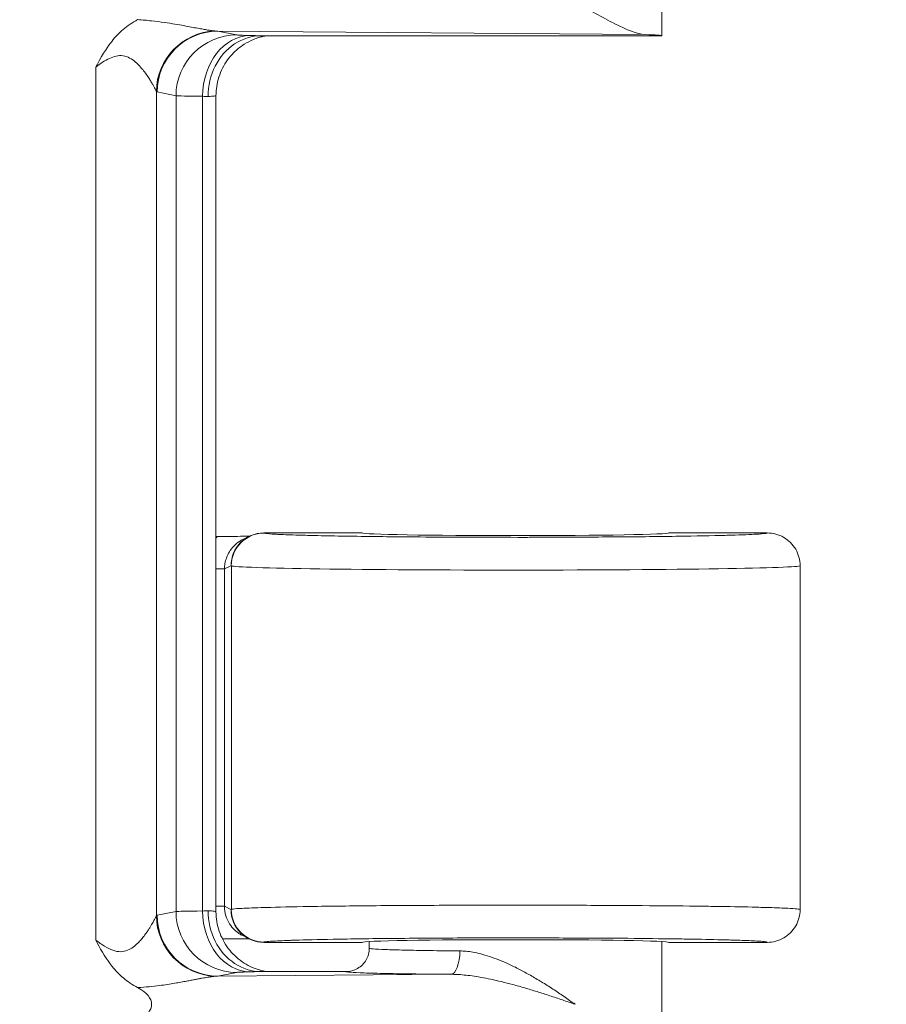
# Model space of a CAD drawing. Header units: inches. Extents: x 0 to 153, y 3 to 96.
# Tile 87 of 132: x 129.265 to 130.19, y 42.54 to 43.593. Entities that reach past the tile are written whole.
import ezdxf

# ---------------------------------------------------------------- set-up
doc = ezdxf.new("R2010")
doc.units = ezdxf.units.IN
doc.header["$LTSCALE"] = 4.5
doc.header["$MEASUREMENT"] = 0
for name, color, linetype, lineweight in [('Dimension (ANSI)', 7, 'Continuous', 9), ('Visible (ANSI)', 7, 'Continuous', 18), ('Visible Narrow (ANSI)', 7, 'Continuous', 5)]:
    doc.layers.add(name, color=color, linetype=linetype, lineweight=lineweight)
doc.styles.add('Note Text (ANSI)', font='arial.ttf')
doc.dimstyles.new('.XXX', dxfattribs={"dimscale": 4.5, "dimtxt": 0.095, "dimasz": 0.125, "dimexe": 0.1875, "dimexo": 0.063, "dimgap": 0.0625, "dimtad": 0, "dimtih": 1, "dimtoh": 1, "dimdec": 3, "dimrnd": 1e-08, "dimzin": 0, "dimdsep": 46, "dimtxsty": 'Note Text (ANSI)', "dimblk": 'Filled-1', "dimcen": 0.09, "dimdle": 0.45, "dimclrd": 256, "dimclre": 256, "dimclrt": 256, "dimadec": 0, "dimazin": 1, "dimtfac": 1.263158, "dimtofl": 0, "dimtmove": 0, "dimatfit": 3, "dimfxl": 1, "dimtolj": 1, "dimtzin": 4, "dimlwd": -1, "dimlwe": -1, "dimarcsym": 0})

# ---------------------------------------------------------------- blocks, each defined once
blk = doc.blocks.new('Filled-1')
at = {"color": 0}
for p, q in [((0, 0), (-1, 0.25)), ((-1, 0.25), (-1, -0.25)), ((-1, 0), (0, 0)), ((-1, -0.25), (0, 0))]:
    blk.add_line(p, q, dxfattribs=at)
at = {"color": 0, "flags": 128}
blk.add_lwpolyline([(-1, -0.25), (0, 0), (-1, 0.25), (-1, -0.25)], dxfattribs=at)
at = {"color": 0}
blk.add_solid([(-1, -0.25), (0, 0), (-1, 0.25), (-1, -0.25)], dxfattribs=at)
blk = doc.blocks.new('*D68')
at = {"layer": 'Defpoints', "color": 0, "transparency": 16777216}
for p in [(128.2716, 63.3379), (128.2716, 41.3129), (133.1091, 41.3129)]:
    blk.add_point(p, dxfattribs=at)
at = {"layer": 'Dimension (ANSI)', "transparency": 16777216}
for p, q in [((128.5551, 63.3379), (133.9529, 63.3379)), ((133.1091, 62.7754), (133.1091, 52.8251)), ((133.1091, 41.8754), (133.1091, 51.8257)), ((128.5551, 41.3129), (133.9529, 41.3129))]:
    blk.add_line(p, q, dxfattribs=at)
at = {"layer": 'Dimension (ANSI)', "transparency": 16777216, "xscale": 0.5625, "yscale": 0.5625, "zscale": 0.5625}
for p, rotation in [((133.1091, 63.3379), 90), ((133.1091, 41.3129), 270)]:
    blk.add_blockref('Filled-1', p, dxfattribs=dict(at, rotation=rotation))
at = {"layer": 'Dimension (ANSI)', "transparency": 16777216, "insert": (132.3842, 52.5438), "char_height": 0.4275, "attachment_point": 1, "style": 'Note Text (ANSI)'}
blk.add_mtext('\\A1;22.03', dxfattribs=at)

msp = doc.modelspace()

# ---------------------------------------------------------------- linework, layer by layer
at = {"layer": 'Visible (ANSI)'}
for p, q in [((129.9504, 43.5754), (129.9504, 44.1075)), ((129.4439, 43.5854), (129.4439, 43.5854)), ((129.4439, 43.5716), (129.4439, 43.5716)), ((129.5223, 43.5754), (129.9504, 43.5754)), ((129.417, 43.5418), (129.417, 43.5418)), ((129.4191, 43.5461), (129.4191, 43.5461)), ((129.4742, 42.6393), (129.4742, 43.5115)), ((129.4742, 43.0404), (129.4756, 43.0404)), ((129.5096, 43.0405), (129.5027, 43.037)), ((129.5076, 43.039), (129.5077, 43.039)), ((129.5106, 43.0406), (129.5106, 43.0406)), ((129.6304, 43.0441), (129.5252, 43.0441)), ((130.0629, 43.0441), (129.9579, 43.0441)), ((130.0979, 43.0091), (130.0979, 42.6416)), ((129.5096, 42.6103), (129.5027, 42.6138)), ((129.417, 42.609), (129.417, 42.609)), ((129.4191, 42.6047), (129.4191, 42.6047)), ((129.5076, 42.6117), (129.5076, 42.6117)), ((129.5106, 42.6102), (129.5106, 42.6102)), ((129.6304, 42.6066), (129.5252, 42.6066)), ((129.6379, 42.6004), (129.6379, 42.6075)), ((129.9504, 42.0754), (129.9504, 42.6075)), ((130.0629, 42.6066), (129.9579, 42.6066)), ((129.4439, 42.5792), (129.4439, 42.5792)), ((129.5223, 42.5754), (129.6129, 42.5754)), ((129.417, 42.5609), (129.417, 42.5609)), ((129.4191, 42.5612), (129.4191, 42.5612))]:
    msp.add_line(p, q, dxfattribs=at)
for centre, major_axis, ratio, start_param, end_param in [((129.7941, 43.5754), (0.1562, 0), 0.017455, 6.275185, 6.772124), ((129.5252, 43.0091), (0, 0.035), 0.999239, 0, 1.570796), ((129.7941, 43.0441), (0.1638, 0), 0.017455, 3.141593, 6.283185), ((129.5252, 42.6416), (0, -0.035), 0.999239, 4.712267, 6.283064), ((129.7941, 42.6066), (-0.1638, 0), 0.017455, 3.141593, 6.283185), ((129.3352, 42.5404), (-0.0702, 0), 0.412637, 2.479083, 3.803875)]:
    msp.add_ellipse(centre, major_axis=major_axis, ratio=ratio, start_param=start_param, end_param=end_param, dxfattribs=at)
for points, knots in [([(129.8576, 43.6104), (129.8724, 43.603), (129.8872, 43.5948), (129.9129, 43.5819), (129.9238, 43.577), (129.9321, 43.5767)], [0, 0, 0, 0, 0.135667, 0.135667, 0.2691124, 0.2691124, 0.2691124, 0.2691124]), ([(129.3458, 43.5418), (129.3463, 43.5427), (129.3471, 43.5441), (129.354, 43.557), (129.3588, 43.5642), (129.3668, 43.5742), (129.3707, 43.5783), (129.3798, 43.5861), (129.385, 43.5896), (129.3905, 43.5926)], [-0.0073862, -0.0073862, -0.0073862, -0.0073862, 0, 0, 0.1038564, 0.1038564, 0.1880184, 0.1880184, 0.2812944, 0.2812944, 0.2812944, 0.2812944]), ([(129.4658, 43.5104), (129.4658, 43.5218), (129.4684, 43.5332), (129.4734, 43.543), (129.4783, 43.5527), (129.4854, 43.5609), (129.4939, 43.5666), (129.5025, 43.5723), (129.5126, 43.5754), (129.5223, 43.5754)], [0, 0, 0, 0, 0.3333333, 0.3333333, 0.3333333, 0.6666667, 0.6666667, 0.6666667, 1, 1, 1, 1]), ([(129.5279, 43.5754), (129.5269, 43.5752), (129.5256, 43.575), (129.5229, 43.5743), (129.5215, 43.574), (129.5181, 43.573), (129.5161, 43.5722), (129.5108, 43.57), (129.5075, 43.5683), (129.4997, 43.5634), (129.4952, 43.5596), (129.4868, 43.5505), (129.483, 43.5447), (129.4773, 43.5323), (129.4754, 43.5255), (129.4744, 43.5163), (129.4742, 43.5139), (129.4742, 43.5115)], [0.1318312, 0.1318312, 0.1318312, 0.1318312, 0.1457618, 0.1457618, 0.1578682, 0.1578682, 0.1748023, 0.1748023, 0.202833, 0.202833, 0.2464071, 0.2464071, 0.2978662, 0.2978662, 0.3504103, 0.3504103, 0.3686126, 0.3686126, 0.3686126, 0.3686126]), ([(129.4756, 43.0404), (129.4791, 43.0404), (129.4826, 43.0404), (129.4898, 43.0404), (129.4935, 43.0404), (129.5014, 43.0405), (129.506, 43.0406), (129.5099, 43.0406)], [-0.05177531, -0.05177531, -0.05177531, -0.05177531, -0.04080933, -0.04080933, -0.02835668, -0.02835668, -0.01327868, -0.01327868, -0.01327868, -0.01327868]), ([(130.0629, 43.0441), (130.069, 43.0441), (130.0751, 43.0425), (130.0804, 43.0394), (130.0857, 43.0364), (130.0901, 43.0319), (130.0932, 43.0266), (130.0962, 43.0213), (130.0979, 43.0152), (130.0979, 43.0091)], [0, 0, 0, 0, 0.333333, 0.333333, 0.333333, 0.666667, 0.666667, 0.666667, 1, 1, 1, 1]), ([(129.4658, 42.6404), (129.4657, 42.6291), (129.4684, 42.6178), (129.4733, 42.608), (129.4782, 42.5981), (129.4855, 42.5897), (129.4941, 42.5841), (129.5026, 42.5784), (129.5122, 42.5754), (129.5223, 42.5754)], [0, 0, 0, 0, 0.3333333, 0.3333333, 0.3333333, 0.6666667, 0.6666667, 0.6666667, 0.9999967, 0.9999967, 0.9999967, 0.9999967]), ([(129.4742, 42.6393), (129.4742, 42.6323), (129.4754, 42.6252), (129.4799, 42.612), (129.4832, 42.6057), (129.4914, 42.5947), (129.4965, 42.5898), (129.5049, 42.584), (129.5078, 42.5823), (129.5136, 42.5795), (129.5164, 42.5784), (129.5211, 42.5769), (129.523, 42.5764), (129.5255, 42.5758), (129.5263, 42.5757), (129.5273, 42.5755), (129.5276, 42.5754), (129.5279, 42.5754)], [0, 0, 0, 0, 0.0535054, 0.0535054, 0.1061063, 0.1061063, 0.1586907, 0.1586907, 0.1843332, 0.1843332, 0.2080283, 0.2080283, 0.2242347, 0.2242347, 0.2328279, 0.2328279, 0.2366207, 0.2366207, 0.2366207, 0.2366207]), ([(130.0629, 42.6066), (130.069, 42.6066), (130.0751, 42.6083), (130.0804, 42.6113), (130.083, 42.6129), (130.0855, 42.6148), (130.0876, 42.6169), (130.0897, 42.619), (130.0917, 42.6215), (130.0932, 42.6241), (130.0962, 42.6294), (130.0979, 42.6355), (130.0979, 42.6416)], [0, 0, 0, 0, 0.333333, 0.333333, 0.333333, 0.499912, 0.499912, 0.499912, 0.666667, 0.666667, 0.666667, 1, 1, 1, 1]), ([(129.3905, 42.5582), (129.3851, 42.5611), (129.38, 42.5645), (129.3709, 42.5722), (129.3671, 42.5762), (129.3571, 42.5886), (129.3521, 42.5972), (129.3469, 42.607), (129.3463, 42.6081), (129.3458, 42.609)], [0.0000015, 0.0000015, 0.0000015, 0.0000015, 0.0470536, 0.0470536, 0.0904808, 0.0904808, 0.1664392, 0.1664392, 0.1741348, 0.1741348, 0.1741348, 0.1741348]), ([(129.5099, 42.6102), (129.5058, 42.6102), (129.5016, 42.6103), (129.4935, 42.6103), (129.4898, 42.6104), (129.4844, 42.6104), (129.4827, 42.6104), (129.481, 42.6104)], [0.02119045, 0.02119045, 0.02119045, 0.02119045, 0.05807837, 0.05807837, 0.08701552, 0.08701552, 0.09938196, 0.09938196, 0.09938196, 0.09938196]), ([(129.6129, 42.5754), (129.6172, 42.5754), (129.6216, 42.5766), (129.6254, 42.5787), (129.6292, 42.5809), (129.6324, 42.5842), (129.6345, 42.5879), (129.6367, 42.5917), (129.6379, 42.596), (129.6379, 42.6004)], [0.0000006, 0.0000006, 0.0000006, 0.0000006, 0.3333333, 0.3333333, 0.3333333, 0.6666667, 0.6666667, 0.6666667, 0.9994468, 0.9994468, 0.9994468, 0.9994468])]:
    msp.add_open_spline(points, degree=3, knots=knots, dxfattribs=at)
at = {"layer": 'Visible Narrow (ANSI)'}
for p, q in [((129.4761, 43.5803), (129.9321, 43.5767)), ((129.4761, 43.5803), (129.4962, 43.5763)), ((129.3458, 43.5418), (129.3458, 42.609)), ((129.4106, 43.5158), (129.4106, 42.635)), ((129.4114, 43.5153), (129.4315, 43.5113)), ((129.4315, 43.5113), (129.4315, 42.6395)), ((129.4598, 43.5107), (129.4598, 42.6401)), ((129.5255, 43.044), (129.5252, 43.0441)), ((129.4833, 43.0057), (129.4742, 43.0057)), ((129.4902, 43.0091), (129.4833, 43.0057)), ((129.4833, 42.6451), (129.4833, 43.0057)), ((129.4906, 43.009), (129.4902, 43.0091)), ((129.4906, 43.009), (129.4906, 42.6418)), ((129.4833, 42.6451), (129.4742, 42.6451)), ((129.4833, 42.6451), (129.4902, 42.6416)), ((129.4114, 42.6355), (129.4315, 42.6395)), ((129.4906, 42.6418), (129.4902, 42.6416)), ((129.5255, 42.6068), (129.5252, 42.6066)), ((129.4761, 42.5705), (129.4962, 42.5745)), ((129.4761, 42.5705), (129.7251, 42.5725))]:
    msp.add_line(p, q, dxfattribs=at)
for centre, major_axis, ratio, start_param, end_param in [((129.4753, 43.5158), (0.0468, 0.0451), 0.992155, 0.841678, 2.369997), ((129.4761, 43.5153), (0.0127, 0.0637), 0.996044, 0.197689, 1.766964), ((129.4962, 43.5113), (0.0127, 0.0637), 0.996044, 0.197683, 1.766962), ((129.5104, 43.5107), (0.0014, 0.065), 0.777979, 0.027761, 1.587613), ((129.561, 43.5114), (-0.13, 0), 0.008725, 0.087251, 0.679208), ((129.4093, 43.5093), (0.0649, 0), 0.034645, 0.516406, 0.679082), ((129.5255, 43.009), (0.0156, 0.0313), 0.999239, 0.46383, 2.034018), ((129.7941, 43.0091), (-0.3038, 0), 0.015443, 0.034907, 3.141593), ((129.4753, 42.635), (-0.0468, 0.0451), 0.992155, 0.771468, 2.29987), ((129.4761, 42.6355), (0.0127, -0.0637), 0.996044, 4.516222, 6.085497), ((129.561, 42.6394), (-0.13, 0), 0.008726, 5.603966, 6.195927), ((129.4962, 42.6395), (0.0127, -0.0637), 0.996044, 4.516222, 6.085496), ((129.4092, 42.6415), (0.065, 0), 0.034698, 5.604166, 5.766678), ((129.5104, 42.6401), (0.0014, -0.065), 0.777979, 4.695572, 6.255426), ((129.5255, 42.6418), (-0.0156, 0.0313), 0.999239, 1.107575, 2.677762), ((129.7251, 42.5974), (-0.0002, -0.025), 0.380977, 0.018877, 1.573537)]:
    msp.add_ellipse(centre, major_axis=major_axis, ratio=ratio, start_param=start_param, end_param=end_param, dxfattribs=at)
for points, knots in [([(129.3905, 43.5926), (129.3958, 43.5923), (129.4008, 43.5919), (129.4055, 43.5913), (129.4103, 43.5908), (129.4148, 43.5902), (129.419, 43.5896), (129.4231, 43.589), (129.4269, 43.5884), (129.4304, 43.5878), (129.4338, 43.5872), (129.437, 43.5867), (129.4399, 43.5862), (129.4428, 43.5856), (129.4454, 43.5851), (129.4479, 43.5847), (129.4503, 43.5842), (129.4526, 43.5838), (129.4547, 43.5834), (129.4567, 43.583), (129.4586, 43.5827), (129.4604, 43.5824), (129.4621, 43.5821), (129.4638, 43.5818), (129.4653, 43.5815), (129.4667, 43.5813), (129.4681, 43.5811), (129.4694, 43.5809), (129.4707, 43.5807), (129.472, 43.5806), (129.4731, 43.5805)], [0, 0, 0, 0, 0.1, 0.1, 0.1, 0.2, 0.2, 0.2, 0.3, 0.3, 0.3, 0.4, 0.4, 0.4, 0.5, 0.5, 0.5, 0.6, 0.6, 0.6, 0.7, 0.7, 0.7, 0.8, 0.8, 0.8, 0.9, 0.9, 0.9, 0.9999934, 0.9999934, 0.9999934, 0.9999934]), ([(129.4962, 43.5763), (129.4968, 43.5762), (129.4982, 43.5761), (129.5003, 43.576), (129.5004, 43.576), (129.5006, 43.576), (129.5007, 43.576), (129.503, 43.5759), (129.5062, 43.5758), (129.5104, 43.5757)], [0, 0, 0, 0, 0.4747361, 0.4747361, 0.4747361, 0.5, 0.5, 0.5, 1, 1, 1, 1]), ([(129.3458, 43.5418), (129.3483, 43.5437), (129.3507, 43.5454), (129.3531, 43.547), (129.3555, 43.5486), (129.358, 43.55), (129.3604, 43.5512), (129.3628, 43.5523), (129.3652, 43.5532), (129.3676, 43.5537), (129.3701, 43.5542), (129.3725, 43.5543), (129.3749, 43.554), (129.3773, 43.5536), (129.3797, 43.5528), (129.382, 43.5516), (129.3843, 43.5505), (129.3864, 43.5489), (129.3883, 43.5472), (129.3903, 43.5456), (129.3921, 43.5437), (129.3937, 43.5419), (129.3952, 43.5401), (129.3967, 43.5384), (129.3979, 43.5367), (129.3992, 43.535), (129.4003, 43.5334), (129.4013, 43.5319), (129.4023, 43.5304), (129.4032, 43.529), (129.404, 43.5277), (129.4048, 43.5264), (129.4055, 43.5252), (129.4062, 43.5241), (129.4068, 43.523), (129.4073, 43.522), (129.4078, 43.5211), (129.4083, 43.5203), (129.4087, 43.5195), (129.4091, 43.5188), (129.4094, 43.5181), (129.4097, 43.5175), (129.41, 43.517), (129.4102, 43.5165), (129.4104, 43.5161), (129.4106, 43.5158)], [0, 0, 0, 0, 0.066667, 0.066667, 0.066667, 0.133333, 0.133333, 0.133333, 0.2, 0.2, 0.2, 0.266667, 0.266667, 0.266667, 0.333333, 0.333333, 0.333333, 0.4, 0.4, 0.4, 0.466667, 0.466667, 0.466667, 0.533333, 0.533333, 0.533333, 0.6, 0.6, 0.6, 0.666667, 0.666667, 0.666667, 0.733333, 0.733333, 0.733333, 0.8, 0.8, 0.8, 0.866667, 0.866667, 0.866667, 0.933333, 0.933333, 0.933333, 1, 1, 1, 1]), ([(129.4106, 43.5158), (129.4107, 43.5157), (129.411, 43.5154), (129.4112, 43.5153), (129.4114, 43.5153)], [0.0017798, 0.0017798, 0.0017798, 0.0017798, 0.5, 1, 1, 1, 1]), ([(129.4658, 43.5104), (129.4686, 43.5106), (129.4728, 43.5109), (129.4742, 43.5113), (129.4742, 43.5115)], [0, 0, 0, 0, 0.5, 0.9673261, 0.9673261, 0.9673261, 0.9673261]), ([(129.4833, 43.0057), (129.4833, 43.0075), (129.4836, 43.0114), (129.4852, 43.0176), (129.4882, 43.0239), (129.4928, 43.0301), (129.4981, 43.0345), (129.5017, 43.0365), (129.5027, 43.037)], [0, 0, 0, 0, 0.1428571, 0.2857143, 0.4285714, 0.5714286, 0.7142857, 0.7661053, 0.7661053, 0.7661053, 0.7661053]), ([(130.0629, 43.0441), (130.0629, 43.0438), (130.0609, 43.0435), (130.0568, 43.0431), (130.0553, 43.043), (130.0535, 43.0429), (130.0515, 43.0428), (130.045, 43.0424), (130.0359, 43.042), (130.0243, 43.0417), (130.0222, 43.0416), (130.0201, 43.0416), (130.0179, 43.0415), (130.0038, 43.0412), (129.9866, 43.0408), (129.967, 43.0405), (129.9664, 43.0405), (129.9657, 43.0405), (129.9651, 43.0405), (129.9447, 43.0402), (129.9219, 43.04), (129.8975, 43.0398), (129.8954, 43.0398), (129.8932, 43.0398), (129.8911, 43.0398), (129.8686, 43.0396), (129.845, 43.0395), (129.8211, 43.0395), (129.8156, 43.0395), (129.8102, 43.0394), (129.8047, 43.0394), (129.7838, 43.0394), (129.7628, 43.0395), (129.7423, 43.0395), (129.7339, 43.0396), (129.7255, 43.0396), (129.7173, 43.0396), (129.7002, 43.0397), (129.6836, 43.0398), (129.6678, 43.04), (129.6574, 43.0401), (129.6474, 43.0402), (129.6379, 43.0403), (129.626, 43.0405), (129.6149, 43.0406), (129.6047, 43.0408), (129.5943, 43.041), (129.5849, 43.0412), (129.5766, 43.0414), (129.5703, 43.0415), (129.5645, 43.0417), (129.5595, 43.0418), (129.5515, 43.0421), (129.5452, 43.0423), (129.5403, 43.0426), (129.538, 43.0427), (129.536, 43.0428), (129.5342, 43.0429), (129.5299, 43.0432), (129.5274, 43.0435), (129.5262, 43.0438), (129.5259, 43.0438), (129.5257, 43.0439), (129.5255, 43.044)], [0, 0, 0, 0, 0.0661777, 0.0661777, 0.0661777, 0.0909091, 0.0909091, 0.0909091, 0.1681587, 0.1681587, 0.1681587, 0.1818182, 0.1818182, 0.1818182, 0.269862, 0.269862, 0.269862, 0.2727273, 0.2727273, 0.2727273, 0.3636364, 0.3636364, 0.3636364, 0.3715853, 0.3715853, 0.3715853, 0.4545455, 0.4545455, 0.4545455, 0.4733454, 0.4733454, 0.4733454, 0.5454545, 0.5454545, 0.5454545, 0.5749069, 0.5749069, 0.5749069, 0.6363636, 0.6363636, 0.6363636, 0.6767631, 0.6767631, 0.6767631, 0.7272727, 0.7272727, 0.7272727, 0.778755, 0.778755, 0.778755, 0.8181818, 0.8181818, 0.8181818, 0.88, 0.88, 0.88, 0.9090909, 0.9090909, 0.9090909, 0.98157, 0.98157, 0.98157, 1, 1, 1, 1]), ([(129.5027, 42.6138), (129.5018, 42.6142), (129.4989, 42.6158), (129.4939, 42.6196), (129.4884, 42.6262), (129.4844, 42.6348), (129.4833, 42.6416), (129.4833, 42.6451)], [0.3703396, 0.3703396, 0.3703396, 0.3703396, 0.4285714, 0.5714286, 0.7142857, 0.8571429, 1, 1, 1, 1]), ([(130.0979, 42.6416), (130.0979, 42.6419), (130.0967, 42.6421), (130.0943, 42.6424), (130.0921, 42.6426), (130.0889, 42.6428), (130.0848, 42.643), (130.0795, 42.6433), (130.0728, 42.6435), (130.0646, 42.6438), (130.0592, 42.6439), (130.0532, 42.6441), (130.0466, 42.6443), (130.0352, 42.6445), (130.0222, 42.6448), (130.0077, 42.645), (130.001, 42.6451), (129.9939, 42.6452), (129.9866, 42.6453), (129.969, 42.6455), (129.9498, 42.6457), (129.9294, 42.6458), (129.9231, 42.6459), (129.9166, 42.6459), (129.91, 42.646), (129.8868, 42.6461), (129.8624, 42.6462), (129.8375, 42.6463), (129.8328, 42.6463), (129.8281, 42.6463), (129.8234, 42.6463), (129.7961, 42.6464), (129.7684, 42.6463), (129.7413, 42.6463), (129.739, 42.6463), (129.7366, 42.6463), (129.7343, 42.6462), (129.705, 42.6462), (129.6766, 42.646), (129.6502, 42.6458), (129.6238, 42.6456), (129.5995, 42.6453), (129.5788, 42.645), (129.5772, 42.6449), (129.5756, 42.6449), (129.574, 42.6449), (129.5555, 42.6446), (129.5402, 42.6442), (129.5282, 42.6439), (129.5262, 42.6439), (129.5242, 42.6438), (129.5223, 42.6437), (129.5124, 42.6434), (129.5053, 42.6431), (129.5002, 42.6428), (129.4988, 42.6427), (129.4975, 42.6427), (129.4964, 42.6426), (129.4929, 42.6423), (129.4911, 42.6421), (129.4906, 42.6418)], [0, 0, 0, 0, 0.047624, 0.047624, 0.047624, 0.090909, 0.090909, 0.090909, 0.145744, 0.145744, 0.145744, 0.181818, 0.181818, 0.181818, 0.243861, 0.243861, 0.243861, 0.272727, 0.272727, 0.272727, 0.341983, 0.341983, 0.341983, 0.363636, 0.363636, 0.363636, 0.440095, 0.440095, 0.440095, 0.454545, 0.454545, 0.454545, 0.538233, 0.538233, 0.538233, 0.545455, 0.545455, 0.545455, 0.636364, 0.636364, 0.636364, 0.727273, 0.727273, 0.727273, 0.73449, 0.73449, 0.73449, 0.818182, 0.818182, 0.818182, 0.832694, 0.832694, 0.832694, 0.909091, 0.909091, 0.909091, 0.930691, 0.930691, 0.930691, 1, 1, 1, 1]), ([(129.3458, 42.609), (129.3491, 42.6065), (129.3523, 42.6043), (129.3553, 42.6024), (129.3583, 42.6005), (129.3612, 42.5991), (129.3641, 42.5981), (129.367, 42.5971), (129.3698, 42.5965), (129.3724, 42.5966), (129.3751, 42.5966), (129.3775, 42.5972), (129.3798, 42.5981), (129.382, 42.599), (129.384, 42.6002), (129.3858, 42.6015), (129.3876, 42.6028), (129.3891, 42.6042), (129.3906, 42.6056), (129.392, 42.607), (129.3933, 42.6084), (129.3944, 42.6098), (129.3956, 42.6111), (129.3967, 42.6125), (129.3977, 42.6137), (129.3986, 42.615), (129.3995, 42.6163), (129.4003, 42.6174), (129.4011, 42.6186), (129.4019, 42.6197), (129.4025, 42.6207), (129.4032, 42.6218), (129.4038, 42.6227), (129.4043, 42.6236), (129.4049, 42.6245), (129.4054, 42.6253), (129.4058, 42.6261), (129.4063, 42.6269), (129.4067, 42.6276), (129.407, 42.6282), (129.4074, 42.6289), (129.4077, 42.6295), (129.408, 42.6301), (129.4083, 42.6306), (129.4086, 42.6311), (129.4089, 42.6316), (129.4091, 42.6321), (129.4094, 42.6326), (129.4096, 42.633), (129.4098, 42.6334), (129.41, 42.6338), (129.4102, 42.6341), (129.4103, 42.6345), (129.4105, 42.6348), (129.4106, 42.635)], [0, 0, 0, 0, 0.055556, 0.055556, 0.055556, 0.111111, 0.111111, 0.111111, 0.166667, 0.166667, 0.166667, 0.222222, 0.222222, 0.222222, 0.277778, 0.277778, 0.277778, 0.333333, 0.333333, 0.333333, 0.388889, 0.388889, 0.388889, 0.444444, 0.444444, 0.444444, 0.5, 0.5, 0.5, 0.555556, 0.555556, 0.555556, 0.611111, 0.611111, 0.611111, 0.666667, 0.666667, 0.666667, 0.722222, 0.722222, 0.722222, 0.777778, 0.777778, 0.777778, 0.833333, 0.833333, 0.833333, 0.888889, 0.888889, 0.888889, 0.944444, 0.944444, 0.944444, 1, 1, 1, 1]), ([(129.4106, 42.635), (129.4107, 42.6351), (129.411, 42.6353), (129.4112, 42.6354), (129.4114, 42.6355)], [0.0005603, 0.0005603, 0.0005603, 0.0005603, 0.5, 1, 1, 1, 1]), ([(129.4742, 42.6393), (129.4742, 42.6395), (129.4728, 42.6399), (129.4686, 42.6402), (129.4658, 42.6404)], [0.0326898, 0.0326898, 0.0326898, 0.0326898, 0.5, 1, 1, 1, 1]), ([(130.0629, 42.6066), (130.0629, 42.6069), (130.0618, 42.6071), (130.0597, 42.6074), (130.0578, 42.6076), (130.055, 42.6078), (130.0514, 42.608), (130.0468, 42.6083), (130.0407, 42.6085), (130.0334, 42.6088), (130.0287, 42.6089), (130.0235, 42.6091), (130.0178, 42.6093), (130.0077, 42.6095), (129.996, 42.6098), (129.9831, 42.61), (129.9773, 42.6101), (129.9711, 42.6102), (129.9648, 42.6103), (129.9491, 42.6105), (129.932, 42.6107), (129.9138, 42.6109), (129.9083, 42.6109), (129.9027, 42.6109), (129.8971, 42.611), (129.8764, 42.6111), (129.8547, 42.6112), (129.8325, 42.6113), (129.8285, 42.6113), (129.8245, 42.6113), (129.8204, 42.6113), (129.7961, 42.6114), (129.7715, 42.6113), (129.7474, 42.6113), (129.7454, 42.6113), (129.7435, 42.6113), (129.7415, 42.6113), (129.7156, 42.6112), (129.6905, 42.611), (129.6671, 42.6108), (129.6437, 42.6106), (129.6221, 42.6103), (129.6038, 42.61), (129.6023, 42.6099), (129.6008, 42.6099), (129.5993, 42.6099), (129.583, 42.6096), (129.5695, 42.6093), (129.559, 42.6089), (129.5571, 42.6089), (129.5553, 42.6088), (129.5536, 42.6087), (129.5449, 42.6084), (129.5385, 42.6081), (129.5341, 42.6078), (129.5328, 42.6078), (129.5317, 42.6077), (129.5307, 42.6076), (129.5277, 42.6073), (129.526, 42.6071), (129.5255, 42.6068)], [0, 0, 0, 0, 0.047909, 0.047909, 0.047909, 0.090909, 0.090909, 0.090909, 0.146445, 0.146445, 0.146445, 0.181818, 0.181818, 0.181818, 0.244416, 0.244416, 0.244416, 0.272727, 0.272727, 0.272727, 0.342504, 0.342504, 0.342504, 0.363636, 0.363636, 0.363636, 0.440561, 0.440561, 0.440561, 0.454545, 0.454545, 0.454545, 0.538632, 0.538632, 0.538632, 0.545455, 0.545455, 0.545455, 0.636364, 0.636364, 0.636364, 0.727273, 0.727273, 0.727273, 0.734783, 0.734783, 0.734783, 0.818182, 0.818182, 0.818182, 0.832885, 0.832885, 0.832885, 0.909091, 0.909091, 0.909091, 0.930955, 0.930955, 0.930955, 1, 1, 1, 1]), ([(129.6379, 42.6004), (129.6379, 42.6001), (129.6393, 42.5999), (129.6422, 42.5996), (129.6451, 42.5994), (129.6495, 42.5992), (129.6551, 42.5989), (129.6607, 42.5987), (129.6675, 42.5985), (129.6755, 42.5983), (129.6835, 42.5981), (129.6925, 42.598), (129.7025, 42.5978), (129.7124, 42.5977), (129.7232, 42.5975), (129.7346, 42.5974)], [0, 0, 0, 0, 0.2, 0.2, 0.2, 0.4, 0.4, 0.4, 0.6, 0.6, 0.6, 0.8, 0.8, 0.8, 1, 1, 1, 1]), ([(129.7346, 42.5974), (129.7367, 42.5974), (129.7389, 42.5973), (129.7412, 42.5971), (129.7435, 42.5969), (129.746, 42.5965), (129.7486, 42.5961), (129.7512, 42.5956), (129.754, 42.595), (129.7569, 42.5942), (129.7598, 42.5935), (129.7629, 42.5926), (129.7661, 42.5915), (129.7693, 42.5905), (129.7726, 42.5893), (129.7761, 42.5879), (129.7796, 42.5865), (129.7832, 42.585), (129.7869, 42.5833), (129.7905, 42.5816), (129.7943, 42.5797), (129.7982, 42.5777), (129.802, 42.5757), (129.8059, 42.5736), (129.8099, 42.5714), (129.8138, 42.5691), (129.8178, 42.5668), (129.8218, 42.5643), (129.8258, 42.5619), (129.8299, 42.5593), (129.8339, 42.5567), (129.8379, 42.5541), (129.8419, 42.5514), (129.8458, 42.5487), (129.8498, 42.5459), (129.8537, 42.5432), (129.8576, 42.5404)], [0, 0, 0, 0, 0.0833333, 0.0833333, 0.0833333, 0.1666667, 0.1666667, 0.1666667, 0.25, 0.25, 0.25, 0.3333333, 0.3333333, 0.3333333, 0.4166667, 0.4166667, 0.4166667, 0.5, 0.5, 0.5, 0.5833333, 0.5833333, 0.5833333, 0.6666667, 0.6666667, 0.6666667, 0.75, 0.75, 0.75, 0.8333333, 0.8333333, 0.8333333, 0.9166667, 0.9166667, 0.9166667, 1, 1, 1, 1]), ([(129.4962, 42.5745), (129.4964, 42.5745), (129.4967, 42.5746), (129.4972, 42.5746), (129.4977, 42.5747), (129.4983, 42.5747), (129.499, 42.5747), (129.4997, 42.5748), (129.5006, 42.5748), (129.5017, 42.5749), (129.5028, 42.5749), (129.504, 42.5749), (129.5055, 42.575), (129.5069, 42.575), (129.5085, 42.5751), (129.5104, 42.5751)], [0, 0, 0, 0, 0.2, 0.2, 0.2, 0.4, 0.4, 0.4, 0.6, 0.6, 0.6, 0.8, 0.8, 0.8, 1, 1, 1, 1]), ([(129.7251, 42.5725), (129.7271, 42.5724), (129.7293, 42.5724), (129.7317, 42.5723), (129.734, 42.5722), (129.7365, 42.572), (129.7392, 42.5717), (129.7418, 42.5715), (129.7446, 42.5711), (129.7476, 42.5707), (129.7506, 42.5703), (129.7538, 42.5698), (129.7571, 42.5692), (129.7605, 42.5686), (129.764, 42.5679), (129.7676, 42.5672), (129.7713, 42.5664), (129.7751, 42.5655), (129.779, 42.5646), (129.7829, 42.5636), (129.787, 42.5626), (129.7911, 42.5615), (129.7953, 42.5604), (129.7995, 42.5592), (129.8039, 42.5579), (129.8082, 42.5567), (129.8126, 42.5553), (129.817, 42.5539), (129.8215, 42.5526), (129.826, 42.5511), (129.8305, 42.5496), (129.835, 42.5482), (129.8395, 42.5466), (129.8441, 42.5451), (129.8486, 42.5435), (129.8531, 42.542), (129.8576, 42.5404)], [0, 0, 0, 0, 0.0833333, 0.0833333, 0.0833333, 0.1666667, 0.1666667, 0.1666667, 0.25, 0.25, 0.25, 0.3333333, 0.3333333, 0.3333333, 0.4166667, 0.4166667, 0.4166667, 0.5, 0.5, 0.5, 0.5833333, 0.5833333, 0.5833333, 0.6666667, 0.6666667, 0.6666667, 0.75, 0.75, 0.75, 0.8333333, 0.8333333, 0.8333333, 0.9166667, 0.9166667, 0.9166667, 1, 1, 1, 1]), ([(129.3905, 42.5582), (129.395, 42.5585), (129.3992, 42.5588), (129.403, 42.5592), (129.4069, 42.5596), (129.4103, 42.56), (129.4135, 42.5604), (129.4167, 42.5608), (129.4197, 42.5612), (129.4224, 42.5617), (129.4251, 42.5621), (129.4277, 42.5625), (129.4301, 42.5629), (129.4325, 42.5633), (129.4347, 42.5637), (129.4368, 42.5641), (129.4389, 42.5644), (129.4408, 42.5648), (129.4427, 42.5651), (129.4445, 42.5655), (129.4462, 42.5658), (129.4478, 42.5661), (129.4493, 42.5664), (129.4508, 42.5667), (129.4522, 42.5669), (129.4536, 42.5672), (129.4549, 42.5674), (129.4561, 42.5676), (129.4573, 42.5679), (129.4584, 42.5681), (129.4595, 42.5683), (129.4606, 42.5684), (129.4616, 42.5686), (129.4626, 42.5688), (129.4636, 42.569), (129.4645, 42.5691), (129.4654, 42.5693), (129.4663, 42.5694), (129.4672, 42.5696), (129.4681, 42.5697), (129.469, 42.5698), (129.4698, 42.5699), (129.4707, 42.57), (129.4715, 42.5701), (129.4723, 42.5702), (129.4731, 42.5703)], [0.0000002, 0.0000002, 0.0000002, 0.0000002, 0.0666667, 0.0666667, 0.0666667, 0.1333333, 0.1333333, 0.1333333, 0.2, 0.2, 0.2, 0.2666667, 0.2666667, 0.2666667, 0.3333333, 0.3333333, 0.3333333, 0.4, 0.4, 0.4, 0.4666667, 0.4666667, 0.4666667, 0.5333333, 0.5333333, 0.5333333, 0.6, 0.6, 0.6, 0.6666667, 0.6666667, 0.6666667, 0.7333333, 0.7333333, 0.7333333, 0.8, 0.8, 0.8, 0.8666667, 0.8666667, 0.8666667, 0.9333333, 0.9333333, 0.9333333, 0.9999975, 0.9999975, 0.9999975, 0.9999975])]:
    msp.add_open_spline(points, degree=3, knots=knots, dxfattribs=at)
for points in [[(129.4731, 43.5805), (129.4736, 43.5804), (129.4746, 43.5804), (129.4756, 43.5803), (129.4761, 43.5803)], [(129.5104, 43.5757), (129.5125, 43.5756), (129.5162, 43.5755), (129.5206, 43.5754), (129.5223, 43.5754)], [(129.4742, 43.0386), (129.4747, 43.0392), (129.4752, 43.0398), (129.4756, 43.0404)], [(129.5104, 42.5751), (129.5126, 42.5752), (129.5164, 42.5753), (129.5207, 42.5753), (129.5223, 42.5754)], [(129.6129, 42.5754), (129.6128, 42.5751), (129.6161, 42.5746), (129.6311, 42.5739), (129.655, 42.5733), (129.6866, 42.5728), (129.7115, 42.5725), (129.7251, 42.5725)], [(129.4731, 42.5703), (129.4736, 42.5704), (129.4746, 42.5704), (129.4756, 42.5705), (129.4761, 42.5705)]]:
    msp.add_open_spline(points, degree=3, dxfattribs=at)

# ---------------------------------------------------------------- dimensions: what is measured, and where the dimension line sits
at = {"layer": 'Dimension (ANSI)'}
dim = msp.add_linear_dim(base=(133.1091310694, 41.3128903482), p1=(128.2716310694, 63.3378903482), p2=(128.2716310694, 41.3128903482), angle=90, dimstyle='.XXX', override={"dimgap": 0.0625, "dimdec": 2, "dimtol": 0, "dimlim": 0, "dimtp": 0, "dimtm": 0, "dimtdec": 2, "dimatfit": 1}, dxfattribs=at)
dim.commit()
dim.dimension.update_dxf_attribs({"geometry": '*D68', "text_midpoint": (133.1091310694, 52.3253903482), "dimtype": 160})

doc.saveas('drawing.dxf')
